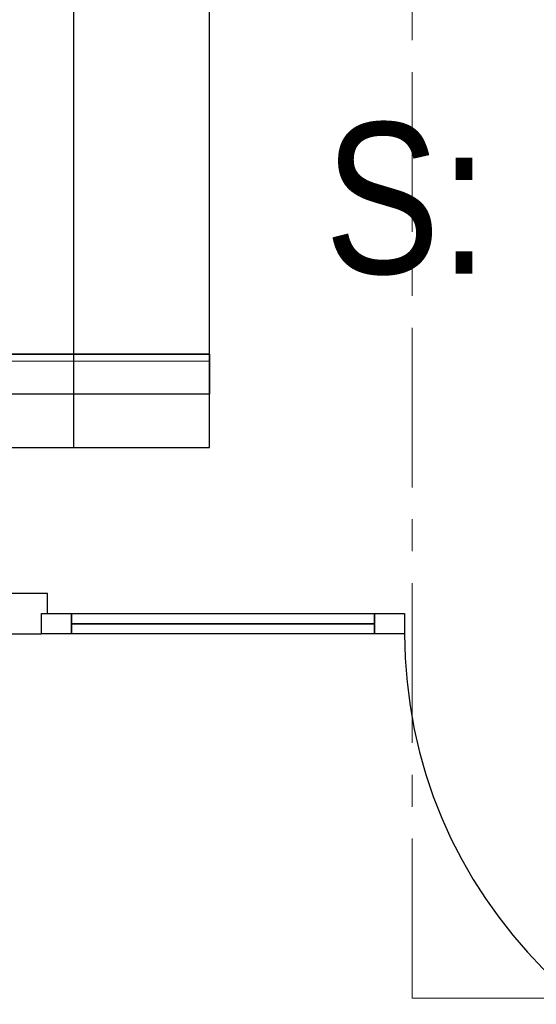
# Model space of a CAD drawing. Extents: x -18402 to 10376, y -5092 to 34139.
# Tile 17 of 78: x 681 to 784, y -3016 to -2820. Entities that reach past the tile are written whole.
import ezdxf

# ---------------------------------------------------------------- set-up
doc = ezdxf.new("R2010")
doc.units = 0
doc.linetypes.add('AXES', pattern=[50.8, 31.75, -6.35, 6.35, -6.35])
for name, color, linetype in [('0_XREF', 251, 'Continuous'), ('rdc_02$0$0._Étage_1_A-AREA-____-OTLN.Modèle IFC', 251, 'Continuous'), ('rdc_02$0$0._Étage_1_A-FLOR-HRAL-OTLN.Modèle IFC', 251, 'Continuous'), ('rdc_02$0$0._Étage_1_Portes ARCHICAD', 251, 'Continuous'), ('rdc_02$0$0._Étage_1_S-STRS-____-OTLN.Modèle IFC', 251, 'Continuous')]:
    doc.layers.add(name, color=color, linetype=linetype)
doc.layers.add('24_AIR SOUFFLE-fin', color=7, linetype='AXES', lineweight=20)
doc.styles.add('rdc_02$0$STYLE_GENERE_3', font='ARIALN.TTF')

# ---------------------------------------------------------------- blocks, each defined once
blk = doc.blocks.new('rdc_02')
at = {"layer": 'rdc_02$0$0._Étage_1_A-FLOR-HRAL-OTLN.Modèle IFC', "linetype": 'Continuous', "ltscale": 0.1}
for p, q in [((719, -2887.86), (583.74, -2887.54)), ((590.77, -2886.36), (719, -2886.36)), ((719, -2886.36), (597.36, -2886.42)), ((719, -2886.36), (719, -2886.73)), ((719, -2886.73), (719, -2887.11)), ((719, -2887.11), (719, -2887.49)), ((719, -2887.49), (719, -2887.86)), ((719, -2887.86), (719, -2889.11)), ((719, -2889.11), (719, -2890.36)), ((719, -2890.36), (719, -2891.14)), ((719, -2891.14), (719, -2891.92)), ((719, -2891.92), (719, -2892.7)), ((719, -2892.7), (719, -2893.49)), ((719, -2893.49), (719, -2893.92)), ((719, -2894.36), (590.77, -2894.36)), ((719, -2893.92), (719, -2894.36))]:
    blk.add_line(p, q, dxfattribs=at)
at = {"layer": 'rdc_02$0$0._Étage_1_Portes ARCHICAD', "linetype": 'Continuous', "ltscale": 0.1}
for p, q in [((686.8, -2933.97), (678.8, -2933.97)), ((686.8, -2937.97), (686.8, -2933.97)), ((685.6, -2941.97), (685.6, -2937.97)), ((685.6, -2937.97), (686.8, -2937.97)), ((685.6, -2937.97), (691.6, -2937.97)), ((685.6, -2941.97), (685.6, -2937.97)), ((691.6, -2937.97), (691.6, -2941.97)), ((751.8, -2941.97), (751.8, -2937.97)), ((751.8, -2937.97), (757.8, -2937.97)), ((757.8, -2937.97), (757.8, -2941.97)), ((751.8, -2939.97), (691.6, -2939.97)), ((678.8, -2941.97), (685.6, -2941.97)), ((691.6, -2941.97), (685.6, -2941.97)), ((757.8, -2941.97), (751.8, -2941.97))]:
    blk.add_line(p, q, dxfattribs=at)
at = {"layer": 'rdc_02$0$0._Étage_1_Portes ARCHICAD', "linetype": 'Continuous', "ltscale": 0.1, "flags": 128}
for points in [[(751.8, -2939.97), (691.6, -2939.97), (691.6, -2937.97), (751.8, -2937.97)], [(751.8, -2941.97), (691.6, -2941.97), (691.6, -2939.97), (751.8, -2939.97)]]:
    blk.add_lwpolyline(points, close=True, dxfattribs=at)
at = {"layer": 'rdc_02$0$0._Étage_1_Portes ARCHICAD', "linetype": 'Continuous', "ltscale": 0.1}
blk.add_arc((852, -2941.97), 94.2, 180, 270, dxfattribs=at)
at = {"layer": 'rdc_02$0$0._Étage_1_S-STRS-____-OTLN.Modèle IFC', "linetype": 'Continuous', "ltscale": 0.1}
for p, q in [((692, -2765), (692, -2904.96)), ((719, -2904.96), (719, -2765)), ((665, -2904.96), (692, -2904.96)), ((692, -2904.96), (719, -2904.96))]:
    blk.add_line(p, q, dxfattribs=at)
at = {"layer": 'rdc_02$0$0._Étage_1_A-AREA-____-OTLN.Modèle IFC', "linetype": 'Continuous', "ltscale": 0.1, "insert": (741.92, -2840.35), "char_height": 30, "attachment_point": 1, "style": 'rdc_02$0$STYLE_GENERE_3'}
blk.add_mtext('\\A1;{\\pql;\\pt0;\\fArial Narrow|b0|i0|c0|p34;S: }', dxfattribs=at)

msp = doc.modelspace()

# ---------------------------------------------------------------- linework, layer by layer
at = {"layer": '24_AIR SOUFFLE-fin'}
msp.add_lwpolyline([(759.301, -2439.291), (1700.47, -2439.291), (1700.47, -3014.459), (759.301, -3014.459)], close=True, dxfattribs=at)

# ---------------------------------------------------------------- block references
at = {"layer": '0_XREF'}
msp.add_blockref('rdc_02', (0, 0), dxfattribs=at)

doc.saveas('drawing.dxf')
